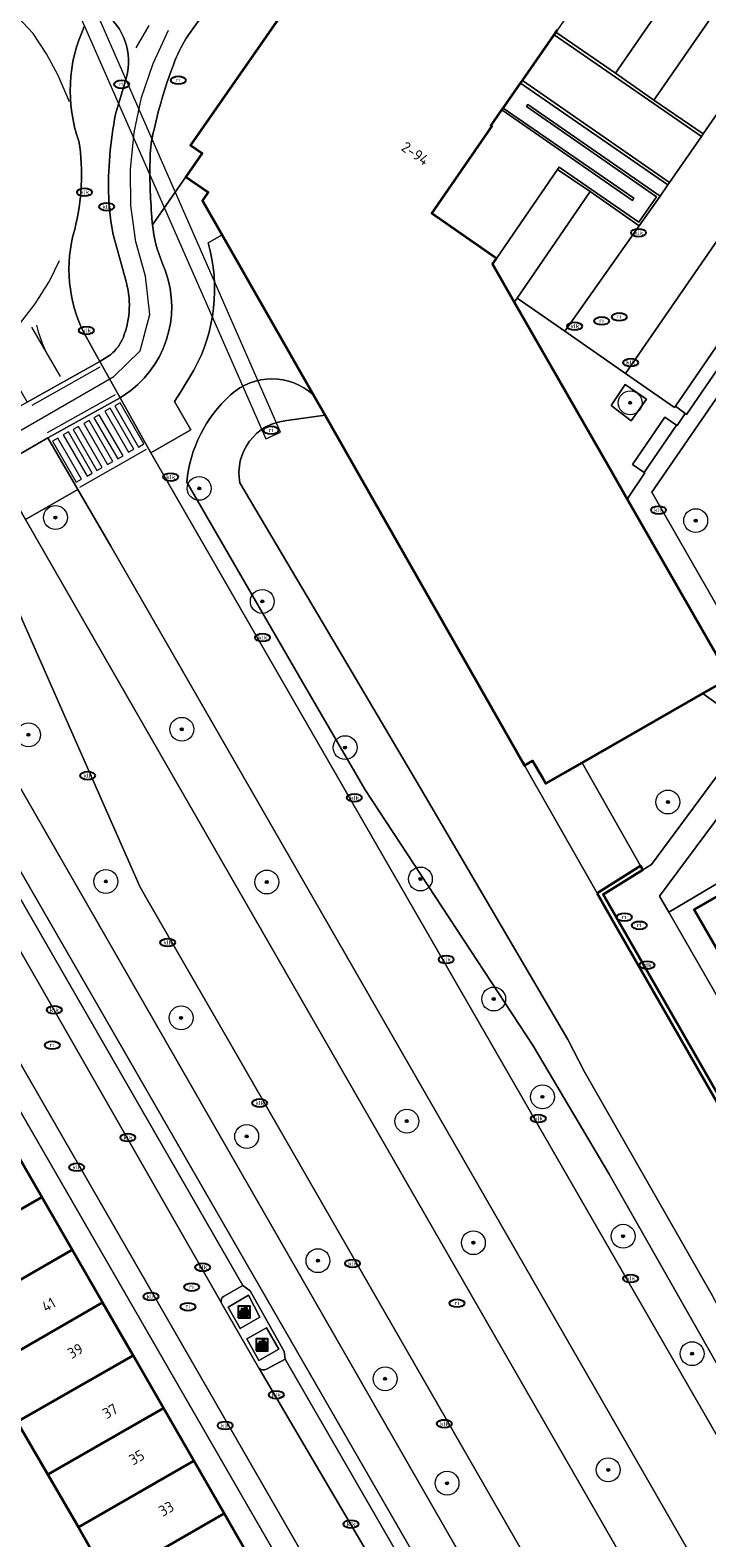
# Model space of a CAD drawing. Header units: metres. Extents: x 103671 to 105190, y 427150 to 429171.
# Tile 39 of 256: x 104181 to 104238, y 427341 to 427468. Entities that reach past the tile are written whole.
import ezdxf
from ezdxf.enums import TextEntityAlignment as Align

# ---------------------------------------------------------------- set-up
doc = ezdxf.new("R2010")
doc.units = ezdxf.units.M
for name, color, linetype, lineweight in [('B-WE-GK-BESCHOEIING-G', 253, 'GK-BESCHOEIING-SO', 18), ('B-WE-GK-KADEMUUR-GV', 253, 'Continuous', 35), ('B-WE-GR-BEPLANTING_CULTUUR_HEESTERS-GV', 253, 'Continuous', 18), ('B-WE-GR-BOOM-S', 253, 'Continuous', 25), ('B-WE-GR-HAAG-GV', 253, 'Continuous', 13), ('B-WE-IE-AFVAL APART PLAATS-S', 253, 'Continuous', 25), ('B-WE-IE-MEUBILAIR-S', 253, 'Continuous', 25), ('B-WE-IE-MEUBILAIR_WEGMEUBILAIR-GV', 253, 'Continuous', 18), ('B-WE-IE-TERREINAFSCHEIDING_KUNSTMATIG_MUUR-GV', 253, 'Continuous', 18), ('B-WE-KW-KUNSTWERK_DUIKER-GV', 253, 'Continuous', 18), ('B-WE-OG-BEBOUWING-GV', 253, 'Continuous', 35), ('B-WE-OG-BEBOUWING-T18', 7, 'Continuous', 18), ('B-WE-OG-TERREIN_BEGROEID-GV', 253, 'Continuous', 18), ('B-WE-OG-TERREIN_ERF-GV', 253, 'Continuous', 18), ('B-WE-OG-TERREIN_OEVER-GV', 253, 'Continuous', 18), ('B-WE-OG-WATER_SLOOT-GV', 253, 'Continuous', 18), ('B-WE-VH-GESLOTENVERHARDING_ASFALT-GV', 253, 'Continuous', 18), ('B-WE-VH-GESLOTENVERHARDING_BETON-GV', 253, 'Continuous', 18), ('B-WE-VH-ONVERHARD_ZAND-GV', 253, 'Continuous', 18), ('B-WE-VH-OPENVERHARDING-GV', 253, 'Continuous', 18), ('B-WE-VH-OPENVERHARDING_BETONSTRAATSTEEN-GV', 253, 'Continuous', 18), ('B-WE-VH-OPENVERHARDING_TEGEL-GV', 253, 'Continuous', 18), ('B-WE-VW-MARKERING_PICTOGRAM-G', 253, 'Continuous', 18)]:
    doc.layers.add(name, color=color, linetype=linetype, lineweight=lineweight)
doc.styles.add('NLCS-ISO', font='NLCS-ISO.ttf')
doc.styles.add('NLCS-ISO-M500-T18', font='NLCS-ISO.ttf', dxfattribs={"height": 0.9})
doc.linetypes.add('GK-BESCHOEIING-SO', pattern='A,18,-3,[1,NLCS.SHX,S=0.6,R=0,X=0,Y=0],-3', length=24)

# ---------------------------------------------------------------- blocks, each defined once
blk = doc.blocks.new('SIE-AFVAL APART PLAATS-SO')
h = blk.add_hatch(color=256)
h.dxf.hatch_style = 1
h.paths.add_polyline_path([(-0.09, 0.07), (-1.76, 0.07, 0.819081), (-1.79, -0.09), (-1.4, -2.19, 0.36153), (-1.37, -2.21), (-0.47, -2.21, 0.36153), (-0.44, -2.19), (-0.05, -0.09, 0.819081)])
h.paths.add_polyline_path([(-0.16, -0.1), (-0.2, -0.33), (-0.49, -0.33), (-0.47, -0.1)], flags=16)
h.paths.add_polyline_path([(-0.55, -0.1), (-0.58, -0.33), (-0.87, -0.33), (-0.87, -0.1)], flags=16)
h.paths.add_polyline_path([(-0.22, -0.42), (-0.27, -0.73), (-0.53, -0.73), (-0.5, -0.42)], flags=16)
h.paths.add_polyline_path([(-0.58, -0.42), (-0.61, -0.73), (-0.87, -0.73), (-0.87, -0.42)], flags=16)
h.paths.add_polyline_path([(-0.95, -0.1), (-0.95, -0.33), (-1.27, -0.33), (-1.29, -0.1)], flags=16)
h.paths.add_polyline_path([(-0.95, -0.42), (-0.95, -0.73), (-1.23, -0.73), (-1.26, -0.42)], flags=16)
h.paths.add_polyline_path([(-0.29, -0.83), (-0.34, -1.09), (-0.56, -1.09), (-0.54, -0.83)], flags=16)
h.paths.add_polyline_path([(-0.62, -0.83), (-0.65, -1.09), (-0.87, -1.09), (-0.87, -0.83)], flags=16)
h.paths.add_polyline_path([(-0.95, -0.83), (-0.95, -1.09), (-1.2, -1.09), (-1.22, -0.83)], flags=16)
h.paths.add_polyline_path([(-1.35, -0.33), (-1.64, -0.33), (-1.69, -0.1), (-1.37, -0.1)], flags=16)
h.paths.add_polyline_path([(-1.34, -0.42), (-1.31, -0.73), (-1.57, -0.73), (-1.63, -0.42)], flags=16)
h.paths.add_polyline_path([(-0.36, -1.18), (-0.41, -1.44), (-0.6, -1.44), (-0.57, -1.18)], flags=16)
h.paths.add_polyline_path([(-0.65, -1.18), (-0.68, -1.44), (-0.87, -1.44), (-0.87, -1.18)], flags=16)
h.paths.add_polyline_path([(-1.3, -0.83), (-1.28, -1.09), (-1.5, -1.09), (-1.55, -0.83)], flags=16)
h.paths.add_polyline_path([(-0.95, -1.18), (-0.95, -1.44), (-1.17, -1.44), (-1.19, -1.18)], flags=16)
h.paths.add_polyline_path([(-0.42, -1.53), (-0.47, -1.79), (-0.63, -1.79), (-0.6, -1.53)], flags=16)
h.paths.add_polyline_path([(-1.27, -1.18), (-1.25, -1.44), (-1.44, -1.44), (-1.49, -1.18)], flags=16)
h.paths.add_polyline_path([(-0.69, -1.53), (-0.71, -1.79), (-0.87, -1.79), (-0.87, -1.53)], flags=16)
h.paths.add_polyline_path([(-0.95, -1.53), (-0.95, -1.79), (-1.13, -1.79), (-1.16, -1.53)], flags=16)
h.paths.add_polyline_path([(-1.24, -1.53), (-1.22, -1.79), (-1.37, -1.79), (-1.42, -1.53)], flags=16)
h.paths.add_polyline_path([(-0.49, -1.89), (-0.53, -2.13), (-0.66, -2.13), (-0.64, -1.89)], flags=16)
h.paths.add_polyline_path([(-0.72, -1.89), (-0.74, -2.13), (-0.87, -2.13), (-0.87, -1.89)], flags=16)
h.paths.add_polyline_path([(-0.95, -1.89), (-0.95, -2.13), (-1.1, -2.13), (-1.12, -1.89)], flags=16)
h.paths.add_polyline_path([(-1.21, -1.89), (-1.18, -2.13), (-1.31, -2.13), (-1.35, -1.89)], flags=16)
h.paths.add_polyline_path([(-0.19, 0.78, -0.01173), (-0.3, 0.78, -0.148797), (-0.42, 1.03, -0.136076), (-0.69, 0.87), (-0.78, 0.85, -0.038293), (-1.14, 0.96), (-1.19, 0.81, -0.243822), (-1.56, 0.45, 0.344326), (-1, 0.22, -0.139345), (-0.6, 0.22, 0.618436), (-0.56, 0.27, -0.441494), (-0.47, 0.44, 0.309048)])
h.paths.add_polyline_path([(-0.49, 0.51, 0.351556), (-0.64, 0.31, 0.121061), (-1.02, 0.29, -0.288745), (-1.45, 0.42, 0.203599), (-1.12, 0.79), (-1.09, 0.87, 0.083075), (-0.28, 0.71, -0.242261)], flags=16)
h.paths.add_polyline_path([(-0.4, 0.79, -0.023345), (-0.63, 0.82, 0.07081), (-0.46, 0.9, 0.059965)], flags=16)
h.paths.add_polyline_path([(1.12, 1.48), (-1.07, 1.48, 0.860559), (-1.08, 1.42), (0.29, 1, -0.146703), (0.53, 0.28, 0.421968), (0.56, 0.25), (1.6, 0.31, 0.450293), (1.63, 0.34, 0.122241)])
h.paths.add_polyline_path([(0.26, 1.93, 1), (1.07, 1.93, 1)])
h.paths.add_polyline_path([(1.65, 0.15, 0.429303), (1.62, 0.18), (0.55, 0.23, 0.38429), (0.51, 0.2), (0.16, -2.16, 0.83726), (0.22, -2.18), (0.99, -0.78, -0.688204), (1.05, -0.78), (1.36, -2.14, 0.84934), (1.42, -2.14)])
for p, q in [((-0.09, 0.07), (-1.76, 0.07)), ((-1.4, -2.19), (-1.79, -0.09)), ((-1.37, -0.1), (-1.69, -0.1)), ((-1.64, -0.33), (-1.69, -0.1)), ((-1.64, -0.33), (-1.35, -0.33)), ((-1.63, -0.42), (-1.34, -0.42)), ((-1.57, -0.73), (-1.63, -0.42)), ((-1.57, -0.73), (-1.31, -0.73)), ((-1.55, -0.83), (-1.3, -0.83)), ((-1.5, -1.09), (-1.55, -0.83)), ((-1.5, -1.09), (-1.28, -1.09)), ((-1.49, -1.18), (-1.27, -1.18)), ((-1.44, -1.44), (-1.49, -1.18)), ((-1.44, -1.44), (-1.25, -1.44)), ((-1.42, -1.53), (-1.24, -1.53)), ((-1.37, -1.79), (-1.42, -1.53)), ((-1.37, -1.79), (-1.22, -1.79)), ((-1.37, -2.21), (-0.47, -2.21)), ((-1.31, -2.13), (-1.35, -1.89)), ((-1.35, -1.89), (-1.21, -1.89)), ((-1.31, -2.13), (-1.18, -2.13)), ((-0.95, -0.1), (-1.29, -0.1)), ((-1.27, -0.33), (-0.95, -0.33)), ((-1.26, -0.42), (-0.95, -0.42)), ((-1.23, -0.73), (-0.95, -0.73)), ((-1.22, -0.83), (-0.95, -0.83)), ((-1.2, -1.09), (-0.95, -1.09)), ((-1.19, -1.18), (-0.95, -1.18)), ((-1.17, -1.44), (-0.95, -1.44)), ((-1.16, -1.53), (-0.95, -1.53)), ((-1.13, -1.79), (-0.95, -1.79)), ((-1.12, -1.89), (-0.95, -1.89)), ((-1.1, -2.13), (-0.95, -2.13)), ((-0.95, -0.1), (-0.95, -0.33)), ((-0.95, -0.42), (-0.95, -0.73)), ((-0.95, -0.83), (-0.95, -1.09)), ((-0.95, -1.18), (-0.95, -1.44)), ((-0.95, -1.53), (-0.95, -1.79)), ((-0.95, -1.89), (-0.95, -2.13)), ((-0.87, -0.1), (-0.87, -0.33)), ((-0.55, -0.1), (-0.87, -0.1)), ((-0.87, -0.33), (-0.58, -0.33)), ((-0.87, -0.42), (-0.87, -0.73)), ((-0.87, -0.42), (-0.58, -0.42)), ((-0.87, -0.73), (-0.61, -0.73)), ((-0.87, -0.83), (-0.62, -0.83)), ((-0.87, -0.83), (-0.87, -1.09)), ((-0.87, -1.09), (-0.65, -1.09)), ((-0.87, -1.18), (-0.65, -1.18)), ((-0.87, -1.18), (-0.87, -1.44)), ((-0.87, -1.44), (-0.68, -1.44)), ((-0.87, -1.53), (-0.69, -1.53)), ((-0.87, -1.53), (-0.87, -1.79)), ((-0.87, -1.79), (-0.71, -1.79)), ((-0.87, -1.89), (-0.87, -2.13)), ((-0.87, -1.89), (-0.72, -1.89)), ((-0.87, -2.13), (-0.74, -2.13)), ((-0.66, -2.13), (-0.53, -2.13)), ((-0.64, -1.89), (-0.49, -1.89)), ((-0.63, -1.79), (-0.47, -1.79)), ((-0.6, -1.44), (-0.41, -1.44)), ((-0.6, -1.53), (-0.42, -1.53)), ((-0.57, -1.18), (-0.36, -1.18)), ((-0.56, -1.09), (-0.34, -1.09)), ((-0.54, -0.83), (-0.29, -0.83)), ((-0.53, -0.73), (-0.27, -0.73)), ((-0.53, -2.13), (-0.49, -1.89)), ((-0.5, -0.42), (-0.22, -0.42)), ((-0.49, -0.33), (-0.2, -0.33)), ((-0.16, -0.1), (-0.47, -0.1)), ((-0.47, -1.79), (-0.42, -1.53)), ((-0.44, -2.19), (-0.05, -0.09)), ((-0.41, -1.44), (-0.36, -1.18)), ((-0.34, -1.09), (-0.29, -0.83)), ((-0.27, -0.73), (-0.22, -0.42)), ((-0.2, -0.33), (-0.16, -0.1))]:
    blk.add_line(p, q)
blk.add_lwpolyline([(-2.5, -2.51), (2.5, -2.51), (2.5, 2.49), (-2.5, 2.49)], close=True)
for points in [[(-0.78, 0.85, -0.038293), (-1.14, 0.96), (-1.19, 0.81, -0.243822), (-1.56, 0.45, 0.344326), (-1, 0.22, -0.139345), (-0.6, 0.22, 0.618436), (-0.56, 0.27, -0.441494), (-0.47, 0.44, 0.309048), (-0.19, 0.78, -0.01173), (-0.3, 0.78, -0.01173)], [(-0.78, 0.85), (-0.69, 0.87, 0.136076), (-0.42, 1.03, 0.156405), (-0.29, 0.77)], [(-0.78, 0.85), (-0.69, 0.87, 0.136076), (-0.42, 1.03, 0.148797), (-0.3, 0.78, 0.148797)], [(-0.63, 0.82, 0.07081), (-0.46, 0.9, 0.059965), (-0.4, 0.79, 0.059965)], [(-0.4, 0.79, -0.023345), (-0.63, 0.82)]]:
    blk.add_lwpolyline(points, format="xyb")
for points in [[(-1.09, 0.87), (-1.12, 0.79, -0.203599), (-1.45, 0.42, 0.288745), (-1.02, 0.29, -0.121061), (-0.64, 0.31, -0.351556), (-0.49, 0.51, 0.242261), (-0.28, 0.71, -0.083075)], [(-1.07, 1.48), (1.12, 1.48, -0.122241), (1.63, 0.34, -0.450293), (1.6, 0.31), (0.56, 0.25, -0.421968), (0.53, 0.28, 0.146703), (0.29, 1), (-1.08, 1.42, -0.860559)], [(0.55, 0.23), (1.62, 0.18, -0.429303), (1.65, 0.15), (1.42, -2.14, -0.84934), (1.36, -2.14), (1.05, -0.78, 0.688204), (0.99, -0.78), (0.22, -2.18, -0.83726), (0.16, -2.16), (0.51, 0.2, -0.38429)]]:
    blk.add_lwpolyline(points, format="xyb", close=True)
for points in [[(-1.35, -0.33), (-1.37, -0.1)], [(-1.31, -0.73), (-1.34, -0.42)], [(-1.28, -1.09), (-1.3, -0.83)], [(-1.27, -0.33), (-1.29, -0.1)], [(-1.25, -1.44), (-1.27, -1.18)], [(-1.23, -0.73), (-1.26, -0.42)], [(-1.22, -1.79), (-1.24, -1.53)], [(-1.2, -1.09), (-1.22, -0.83)], [(-1.18, -2.13), (-1.21, -1.89)], [(-1.17, -1.44), (-1.19, -1.18)], [(-1.18, -2.22), (-1.18, -2.21)], [(-1.13, -1.79), (-1.16, -1.53)], [(-1.1, -2.13), (-1.12, -1.89)], [(-0.74, -2.13), (-0.72, -1.89)], [(-0.71, -1.79), (-0.69, -1.53)], [(-0.68, -1.44), (-0.65, -1.18)], [(-0.66, -2.13), (-0.64, -1.89)], [(-0.65, -1.09), (-0.62, -0.83)], [(-0.63, -1.79), (-0.6, -1.53)], [(-0.61, -0.73), (-0.58, -0.42)], [(-0.6, -1.44), (-0.57, -1.18)], [(-0.58, -0.33), (-0.55, -0.1)], [(-0.56, -1.09), (-0.54, -0.83)], [(-0.53, -0.73), (-0.5, -0.42)], [(-0.49, -0.33), (-0.47, -0.1)]]:
    blk.add_lwpolyline(points)
blk.add_circle((0.66, 1.93), 0.401)
for centre, radius, start, end in [((-1.76, -0.01), 0.0869, 90, 247.28103), ((-0.09, -0.01), 0.0869, 292.71897, 90), ((-1.37, -2.18), 0.0318, 190.49429, 270), ((-0.47, -2.18), 0.0318, 270, 349.50571)]:
    blk.add_arc(centre, radius, start, end)
blk = doc.blocks.new('SIE-MEUBILAIR_PUT_KOLK-SO')
blk.add_ellipse((0, 0), major_axis=(1.25, 0), ratio=0.54)
at = {"style": 'NLCS-ISO'}
blk.add_text('klk', height=0.75, dxfattribs=at).set_placement((0.03, 0), align=Align.MIDDLE_CENTER)
blk = doc.blocks.new('SIE-MEUBILAIR_PUT_RIOOLPUT-SO')
blk.add_ellipse((0, 0), major_axis=(1.25, 0), ratio=0.54)
at = {"style": 'NLCS-ISO'}
blk.add_text('ri', height=0.75, dxfattribs=at).set_placement((-0.04, 0.07), align=Align.MIDDLE_CENTER)
blk = doc.blocks.new('SGR-BOOM_GBKN-SO')
at = {"linetype": 'ByBlock', "lineweight": 18}
h = blk.add_hatch(color=0, dxfattribs=at)
h.dxf.hatch_style = 1
edge = h.paths.add_edge_path()
edge.add_arc((0, 0), 0.25, 0, 360)
at = {"color": 0, "linetype": 'ByBlock', "lineweight": 18}
for radius in [2, 0.25]:
    blk.add_circle((0, 0), radius, dxfattribs=at)
at = {"color": 0, "linetype": 'ByBlock', "lineweight": 18, "style": 'NLCS-ISO'}
blk.add_attdef('SOORT', (2.5, 0), '', height=1.5, dxfattribs=at)

msp = doc.modelspace()

# ---------------------------------------------------------------- linework, layer by layer
at = {"layer": 'B-WE-GK-BESCHOEIING-G', "flags": 128}
msp.add_lwpolyline([(104222.567, 427405.989), (104228.647, 427395.295)], dxfattribs=at)
at = {"layer": 'B-WE-GK-KADEMUUR-GV', "flags": 128}
msp.add_lwpolyline([(104228.647, 427395.295), (104230.276, 427392.458), (104249.764, 427358.515), (104250.16, 427357.825), (104253.976, 427360.013), (104253.797, 427360.339), (104250.301, 427358.34), (104229.143, 427395.189), (104232.464, 427397.253), (104232.288, 427397.583)], close=True, dxfattribs=at)
at = {"layer": 'B-WE-GR-BEPLANTING_CULTUUR_HEESTERS-GV', "flags": 128}
msp.add_lwpolyline([(104227.381, 427406.222), (104224.345, 427404.483), (104224.091, 427404.921), (104223.243, 427406.384), (104222.567, 427405.989), (104228.647, 427395.295), (104232.288, 427397.583)], close=True, dxfattribs=at)
at = {"layer": 'B-WE-GR-HAAG-GV', "flags": 128}
msp.add_lwpolyline([(104245.574, 427480.931), (104243.08, 427482.697), (104230.175, 427463.966), (104233.398, 427461.726), (104233.533, 427461.92), (104244.831, 427478.21)], dxfattribs=at)
for points in [[(104242.859, 427445.18), (104241.922, 427445.847), (104235.2, 427436.094), (104236.02, 427435.473), (104236.141, 427435.382)], [(104231.607, 427431.206), (104232.595, 427430.532), (104235.303, 427434.505), (104234.315, 427435.179)], [(104176.499, 427403.742), (104173.616, 427408.942), (104168.939, 427416.851), (104167.974, 427416.256), (104198.952, 427362.437), (104199.567, 427361.993), (104202.433, 427356.905), (104202.499, 427356.278), (104227.257, 427313.407), (104227.367, 427313.223), (104228.358, 427313.747)]]:
    msp.add_lwpolyline(points, close=True, dxfattribs=at)
at = {"layer": 'B-WE-IE-MEUBILAIR_WEGMEUBILAIR-GV', "flags": 128}
msp.add_lwpolyline([(104229.829, 427436.137), (104231.501, 427434.846), (104232.78, 427436.68), (104230.982, 427437.897)], close=True, dxfattribs=at)
at = {"layer": 'B-WE-IE-TERREINAFSCHEIDING_KUNSTMATIG_MUUR-GV', "flags": 128}
for points in [[(104230.175, 427463.966), (104225.196, 427467.425), (104225.038, 427467.198), (104237.393, 427458.672), (104237.543, 427458.902), (104233.398, 427461.726)], [(104222.387, 427463.373), (104222.228, 427463.143), (104234.566, 427454.619), (104234.713, 427454.832)], [(104220.782, 427461.058), (104220.674, 427460.901), (104231.601, 427453.319), (104231.716, 427453.496)], [(104222.841, 427461.355), (104222.725, 427461.191), (104233.63, 427453.635), (104232.132, 427451.497), (104225.459, 427456.115), (104225.324, 427455.916), (104228.062, 427454.056), (104232.176, 427451.204), (104233.918, 427453.674)]]:
    msp.add_lwpolyline(points, close=True, dxfattribs=at)
at = {"layer": 'B-WE-KW-KUNSTWERK_DUIKER-GV', "flags": 128}
msp.add_lwpolyline([(104176.312, 427492.754), (104175.022, 427492.143), (104200.885, 427433.364), (104202.109, 427433.917)], close=True, dxfattribs=at)
at = {"layer": 'B-WE-OG-BEBOUWING-GV', "flags": 128}
msp.add_lwpolyline([(104203.543, 427470.841), (104194.57, 427457.959), (104195.563, 427457.268), (104194.193, 427455.302), (104196.046, 427454.008), (104195.587, 427453.322), (104197.228, 427450.444), (104204.87, 427437.037), (104205.847, 427435.322), (104222.389, 427406.301), (104222.567, 427405.989), (104223.243, 427406.384), (104224.091, 427404.921), (104224.345, 427404.483), (104227.381, 427406.222), (104237.501, 427412.018), (104239.77, 427413.318), (104231.173, 427428.302), (104229.762, 427430.761), (104221.705, 427444.804), (104219.885, 427447.975), (104220.219, 427448.468), (104214.796, 427452.219), (104219.833, 427459.507), (104219.751, 427459.57), (104220.674, 427460.901), (104220.782, 427461.058), (104222.228, 427463.143), (104222.387, 427463.373), (104225.038, 427467.198), (104225.196, 427467.425), (104225.32, 427467.604)], dxfattribs=at)
for points in [[(104248.708, 427395.246), (104248.624, 427395.393), (104247.58, 427394.795), (104245.276, 427398.82), (104236.779, 427393.94), (104239.174, 427389.77)], [(104182.118, 427369.836), (104179.569, 427374.254), (104169.938, 427368.721), (104172.429, 427364.27)], [(104174.975, 427359.851), (104184.666, 427365.417), (104182.118, 427369.836), (104172.429, 427364.27)], [(104184.666, 427365.417), (104174.975, 427359.851), (104177.521, 427355.432), (104187.213, 427361.001)], [(104177.521, 427355.432), (104180.067, 427351.013), (104189.763, 427356.579), (104187.213, 427361.001)], [(104192.309, 427352.164), (104189.763, 427356.579), (104180.067, 427351.013), (104182.614, 427346.595)], [(104182.614, 427346.595), (104185.183, 427342.189), (104194.857, 427347.747), (104192.309, 427352.164)], [(104194.857, 427347.747), (104185.183, 427342.189), (104187.706, 427337.756), (104197.405, 427343.329)], [(104190.252, 427333.337), (104199.953, 427338.911), (104197.405, 427343.329), (104187.706, 427337.756)]]:
    msp.add_lwpolyline(points, close=True, dxfattribs=at)
at = {"layer": 'B-WE-OG-TERREIN_BEGROEID-GV', "flags": 128}
for points in [[(104243.08, 427482.697), (104238.183, 427486.164), (104225.32, 427467.604), (104225.196, 427467.425), (104230.175, 427463.966)], [(104241.604, 427441.052), (104233.239, 427428.89), (104243.686, 427410.643), (104254.487, 427406.616), (104255.107, 427405.518), (104258.772, 427399.028), (104264.005, 427402.036), (104263.714, 427402.543)], [(104187.905, 427424.364), (104185.143, 427429.122), (104180.742, 427426.599), (104183.124, 427422.457), (104187.236, 427415.322), (104199.25, 427394.428), (104252.059, 427302.612), (104253.469, 427300.178), (104257.87, 427302.721), (104242.871, 427328.799)], [(104237.501, 427412.018), (104227.381, 427406.222), (104232.288, 427397.583), (104232.464, 427397.253), (104233.196, 427397.708), (104241.61, 427409.05)], [(104253.765, 427404.759), (104243.809, 427408.422), (104233.883, 427395.042), (104234.665, 427393.698), (104243.57, 427398.992)]]:
    msp.add_lwpolyline(points, close=True, dxfattribs=at)
at = {"layer": 'B-WE-OG-TERREIN_BEGROEID-GV'}
for points in [[(104189.104, 427463.261, 0.3137474), (104187.598, 427468.834)], [(104185.682, 427467.886, 0.1964777), (104185.23, 427458.276)], [(104187.731, 427453.576, -0.0591002), (104188.308, 427460.557)], [(104185.23, 427458.276, -0.1004644), (104184.876, 427450.892)], [(104188.323, 427449.65, -0.0643378), (104187.731, 427453.576)], [(104184.876, 427450.892, 0.1928608), (104185.703, 427442.145)], [(104196.051, 427449.761, -0.1996221), (104194.849, 427439.098)], [(104188.953, 427441.87, 0.1717336), (104189.12, 427446.72)], [(104187.871, 427440.388, 0.1249285), (104188.953, 427441.87)], [(104197.939, 427437.024, -0.3862352), (104204.87, 427437.037)], [(104194.26, 427429.73, -0.1893049), (104197.939, 427437.024)]]:
    msp.add_lwpolyline(points, format="xyb", dxfattribs=at)
at = {"layer": 'B-WE-OG-TERREIN_BEGROEID-GV', "flags": 128}
for points in [[(104188.308, 427460.557), (104189.104, 427463.261)], [(104204.87, 427437.037), (104197.228, 427450.444), (104196.051, 427449.761)], [(104189.12, 427446.72), (104188.323, 427449.65)], [(104185.703, 427442.145), (104186.992, 427439.823), (104187.871, 427440.388)], [(104194.849, 427439.098), (104193.803, 427437.351), (104193.238, 427436.474), (104194.607, 427434.113), (104191.242, 427432.171), (104248.711, 427332.485), (104248.83, 427332.278), (104253.021, 427325.014), (104253.443, 427325.253), (104253.626, 427324.939), (104256.175, 427326.423), (104248.871, 427338.404), (104239.819, 427353.875), (104229.657, 427371.751), (104223.292, 427382.498), (104209.202, 427403.961)], [(104209.202, 427403.961), (104203.942, 427413.033), (104194.26, 427429.73)], [(104177.368, 427424.635), (104170.659, 427420.896), (104171.511, 427419.451), (104180.659, 427403.511), (104187.609, 427391.456), (104240.978, 427298.436), (104242.976, 427294.997), (104243.027, 427295.027), (104243.476, 427294.279), (104247.441, 427296.612), (104246.676, 427297.939), (104198.07, 427382.417)], [(104198.07, 427382.417), (104190.827, 427394.953), (104190.341, 427395.862), (104179.49, 427420.425)]]:
    msp.add_lwpolyline(points, dxfattribs=at)
at = {"layer": 'B-WE-OG-TERREIN_ERF-GV', "flags": 128}
msp.add_lwpolyline([(104225.038, 427467.198), (104222.387, 427463.373), (104234.713, 427454.832), (104237.393, 427458.672)], close=True, dxfattribs=at)
for points in [[(104243.57, 427398.992), (104234.665, 427393.698), (104251.894, 427363.74)], [(104239.174, 427389.77), (104236.779, 427393.94), (104245.276, 427398.82)], [(104207.941, 427329.139), (104174.245, 427387.519), (104156.94, 427373.861), (104156.541, 427372.342), (104157.323, 427370.77), (104159.514, 427371.889), (104160.832, 427369.308), (104158.642, 427368.189), (104159.644, 427366.266), (104161.833, 427367.388), (104162.987, 427365.138), (104164.488, 427362.209), (104162.299, 427361.087), (104164.298, 427357.192), (104166.487, 427358.314), (104167.736, 427355.878), (104169.142, 427353.135), (104166.951, 427352.013), (104169.019, 427348.063), (104170.458, 427348.807), (104171.766, 427346.276), (104173.13, 427343.637), (104171.67, 427342.882), (104173.6, 427338.995)], [(104187.706, 427337.756), (104185.183, 427342.189), (104182.614, 427346.595), (104180.067, 427351.013), (104177.521, 427355.432), (104174.975, 427359.851), (104172.429, 427364.27), (104169.938, 427368.721), (104167.336, 427373.107), (104164.4, 427378.203), (104174.086, 427383.761), (104177.021, 427378.672), (104179.569, 427374.254), (104182.118, 427369.836), (104184.666, 427365.417), (104187.213, 427361.001), (104189.763, 427356.579), (104192.309, 427352.164), (104194.857, 427347.747), (104197.405, 427343.329), (104199.953, 427338.911)]]:
    msp.add_lwpolyline(points, dxfattribs=at)
at = {"layer": 'B-WE-OG-TERREIN_OEVER-GV'}
for points in [[(104204.87, 427437.037, 0.3862352), (104197.939, 427437.024)], [(104197.939, 427437.024, 0.1893049), (104194.26, 427429.73)], [(104198.714, 427429.678, -0.4436619), (104202.637, 427434.881)]]:
    msp.add_lwpolyline(points, format="xyb", dxfattribs=at)
at = {"layer": 'B-WE-OG-TERREIN_OEVER-GV', "flags": 128}
for points in [[(104202.637, 427434.881), (104205.847, 427435.322), (104204.87, 427437.037)], [(104194.26, 427429.73), (104203.942, 427413.033), (104209.202, 427403.961), (104223.292, 427382.498), (104229.657, 427371.751), (104239.819, 427353.875), (104248.871, 427338.404), (104256.175, 427326.423), (104256.341, 427326.519), (104265.424, 427310.726), (104266.658, 427311.453), (104251.305, 427339.551)], [(104251.305, 427339.551), (104241.414, 427355.765), (104238.305, 427361.564), (104227.584, 427380.321), (104226.204, 427383.049), (104213.773, 427404.231), (104207.395, 427415.009), (104198.714, 427429.678)]]:
    msp.add_lwpolyline(points, dxfattribs=at)
at = {"layer": 'B-WE-OG-WATER_SLOOT-GV', "flags": 128}
for points in [[(104230.276, 427392.458), (104228.647, 427395.295), (104222.567, 427405.989), (104222.389, 427406.301), (104205.847, 427435.322), (104202.637, 427434.881)], [(104198.714, 427429.678), (104207.395, 427415.009), (104213.773, 427404.231), (104226.204, 427383.049), (104227.584, 427380.321), (104238.305, 427361.564)], [(104249.764, 427358.515), (104230.276, 427392.458)]]:
    msp.add_lwpolyline(points, dxfattribs=at)
at = {"layer": 'B-WE-OG-WATER_SLOOT-GV'}
msp.add_lwpolyline([(104202.637, 427434.881, 0.4436619), (104198.714, 427429.678)], format="xyb", dxfattribs=at)
at = {"layer": 'B-WE-VH-GESLOTENVERHARDING_ASFALT-GV', "flags": 128}
for points in [[(104194.353, 427467.11), (104195.961, 427469.373), (104193.098, 427471.43)], [(104189.104, 427463.261), (104188.308, 427460.557)], [(104188.323, 427449.65), (104189.12, 427446.72)], [(104179.116, 427439.527), (104180.903, 427436.413), (104186.992, 427439.823), (104185.703, 427442.145)], [(104187.871, 427440.388), (104186.992, 427439.823), (104188.685, 427436.775), (104189.593, 427437.397)], [(104199.25, 427394.428), (104187.236, 427415.322), (104183.124, 427422.457), (104180.742, 427426.599), (104178.259, 427430.916), (104174.568, 427428.824)], [(104187.609, 427391.456), (104180.659, 427403.511), (104171.511, 427419.451), (104170.659, 427420.896), (104169.272, 427423.246), (104166.261, 427421.64), (104166.991, 427420.27), (104167.666, 427419.004), (104168.939, 427416.851), (104173.616, 427408.942), (104176.499, 427403.742), (104228.358, 427313.747), (104240.564, 427292.565)], [(104179.49, 427420.425), (104190.341, 427395.862), (104190.827, 427394.953), (104198.07, 427382.417), (104246.676, 427297.939), (104247.441, 427296.612), (104249.872, 427292.397), (104251.588, 427289.387), (104257.669, 427292.917), (104255.94, 427295.915), (104253.469, 427300.178), (104252.059, 427302.612), (104199.25, 427394.428)], [(104244.925, 427291.865), (104243.476, 427294.279), (104243.027, 427295.027), (104242.976, 427294.997), (104240.978, 427298.436), (104187.609, 427391.456)]]:
    msp.add_lwpolyline(points, dxfattribs=at)
at = {"layer": 'B-WE-VH-GESLOTENVERHARDING_ASFALT-GV'}
for points in [[(104187.598, 427468.834, -0.3137474), (104189.104, 427463.261)], [(104185.23, 427458.276, -0.1964777), (104185.682, 427467.886)], [(104193.276, 427465.02, -0.0475371), (104194.353, 427467.11)], [(104191.525, 427459.266, -0.0374208), (104193.276, 427465.02)], [(104188.308, 427460.557, 0.0591002), (104187.731, 427453.576)], [(104191.193, 427456.922, -0.0658293), (104191.525, 427459.266)], [(104184.876, 427450.892, 0.1004644), (104185.23, 427458.276)], [(104191.343, 427451.922, -0.0292337), (104191.193, 427456.922)], [(104187.731, 427453.576, 0.0643378), (104188.323, 427449.65)], [(104191.392, 427451.282, -0.0139806), (104191.343, 427451.922)], [(104185.703, 427442.145, -0.1928608), (104184.876, 427450.892)], [(104192.21, 427448.099, -0.0737773), (104191.392, 427451.282)], [(104189.593, 427437.397, 0.3447864), (104192.21, 427448.099)], [(104189.12, 427446.72, -0.1717336), (104188.953, 427441.87)], [(104188.953, 427441.87, -0.1249285), (104187.871, 427440.388)]]:
    msp.add_lwpolyline(points, format="xyb", dxfattribs=at)
at = {"layer": 'B-WE-VH-GESLOTENVERHARDING_ASFALT-GV', "flags": 128}
for points in [[(104188.685, 427436.775), (104186.992, 427439.823), (104180.903, 427436.413), (104176.516, 427433.903), (104172.516, 427431.626), (104174.568, 427428.824), (104178.259, 427430.916), (104182.633, 427433.446)], [(104191.242, 427432.171), (104188.685, 427436.775), (104182.633, 427433.446), (104185.143, 427429.122), (104187.905, 427424.364), (104242.871, 427328.799), (104248.711, 427332.485)]]:
    msp.add_lwpolyline(points, close=True, dxfattribs=at)
at = {"layer": 'B-WE-VH-GESLOTENVERHARDING_BETON-GV', "flags": 128}
for points in [[(104198.749, 427358.841), (104200.4, 427359.794), (104199.438, 427361.621), (104197.741, 427360.62)], [(104200.297, 427356.166), (104201.966, 427357.095), (104200.955, 427358.89), (104199.305, 427357.979)]]:
    msp.add_lwpolyline(points, close=True, dxfattribs=at)
at = {"layer": 'B-WE-VH-ONVERHARD_ZAND-GV', "flags": 128}
msp.add_lwpolyline([(104245.574, 427480.931), (104243.08, 427482.697), (104230.175, 427463.966), (104233.398, 427461.726), (104233.533, 427461.92), (104244.831, 427478.21)], dxfattribs=at)
for points in [[(104242.859, 427445.18), (104241.922, 427445.847), (104235.2, 427436.094), (104236.02, 427435.473), (104236.141, 427435.382)], [(104232.78, 427436.68), (104230.982, 427437.897), (104229.829, 427436.137), (104231.501, 427434.846)], [(104235.303, 427434.505), (104234.315, 427435.179), (104231.607, 427431.206), (104232.595, 427430.532)], [(104176.499, 427403.742), (104173.616, 427408.942), (104168.939, 427416.851), (104167.974, 427416.256), (104198.952, 427362.437), (104199.567, 427361.993), (104202.433, 427356.905), (104202.499, 427356.278), (104227.257, 427313.407), (104227.367, 427313.223), (104228.358, 427313.747)]]:
    msp.add_lwpolyline(points, close=True, dxfattribs=at)
at = {"layer": 'B-WE-VH-OPENVERHARDING-GV', "flags": 128}
msp.add_lwpolyline([(104228.062, 427454.056), (104225.324, 427455.916), (104220.219, 427448.468), (104219.885, 427447.975), (104221.705, 427444.804), (104221.934, 427445.137)], close=True, dxfattribs=at)
at = {"layer": 'B-WE-VH-OPENVERHARDING_BETONSTRAATSTEEN-GV', "flags": 128}
for points in [[(104244.831, 427478.21), (104233.533, 427461.92), (104233.398, 427461.726), (104237.543, 427458.902), (104248.965, 427475.394)], [(104248.965, 427475.394), (104237.543, 427458.902), (104237.393, 427458.672), (104234.713, 427454.832), (104234.566, 427454.619), (104233.918, 427453.674), (104232.176, 427451.204), (104225.939, 427442.36), (104231.022, 427438.834), (104238.225, 427449.268), (104252.406, 427469.821)], [(104247.478, 427453.902), (104248.06, 427454.727), (104249.535, 427456.873), (104250.083, 427457.484), (104252.385, 427460.786), (104252.887, 427461.511), (104252.813, 427461.562), (104254.742, 427464.358), (104255.032, 427464.777), (104252.406, 427469.821), (104238.225, 427449.268), (104231.022, 427438.834), (104235.126, 427435.987), (104235.2, 427436.094), (104241.922, 427445.847), (104242.395, 427446.533)], [(104232.176, 427451.204), (104228.062, 427454.056), (104221.934, 427445.137), (104225.939, 427442.36)], [(104231.607, 427431.206), (104234.315, 427435.179), (104235.303, 427434.505), (104235.348, 427434.475), (104236.02, 427435.473), (104235.2, 427436.094), (104235.126, 427435.987), (104231.022, 427438.834), (104225.939, 427442.36), (104221.934, 427445.137), (104221.705, 427444.804), (104229.762, 427430.761), (104231.173, 427428.302), (104232.633, 427430.506), (104232.595, 427430.532)], [(104229.829, 427436.137), (104230.982, 427437.897), (104232.78, 427436.68), (104231.501, 427434.846)]]:
    msp.add_lwpolyline(points, close=True, dxfattribs=at)
for points in [[(104197.34, 427361.513), (104198.952, 427362.437), (104167.974, 427416.256)], [(104166.031, 427415.373), (104166.055, 427415.331), (104197.126, 427361.067), (104197.149, 427361.027)], [(104197.149, 427361.027), (104197.126, 427361.067), (104166.055, 427415.331)], [(104162.148, 427412.545), (104223.654, 427305.762), (104227.997, 427308.335), (104225.847, 427312.033)], [(104200.276, 427355.559), (104197.202, 427360.89)], [(104202.499, 427356.278), (104200.942, 427355.429)], [(104226.007, 427312.675), (104227.257, 427313.407), (104202.499, 427356.278)], [(104225.815, 427312.118), (104225.799, 427312.144), (104200.335, 427355.485), (104200.32, 427355.51)], [(104200.32, 427355.51), (104200.335, 427355.485), (104225.799, 427312.144), (104225.815, 427312.118)]]:
    msp.add_lwpolyline(points, dxfattribs=at)
at = {"layer": 'B-WE-VH-OPENVERHARDING_BETONSTRAATSTEEN-GV'}
for points in [[(104197.149, 427361.027, -0.3049886), (104197.34, 427361.513)], [(104197.202, 427360.89, -0.0821225), (104197.149, 427361.027)], [(104200.32, 427355.51, -0.0327442), (104200.276, 427355.559)], [(104200.942, 427355.429, -0.3336855), (104200.32, 427355.51)]]:
    msp.add_lwpolyline(points, format="xyb", dxfattribs=at)
at = {"layer": 'B-WE-VH-OPENVERHARDING_TEGEL-GV', "flags": 128}
for points in [[(104215.681, 427500), (104215.457, 427499.593), (104215.232, 427499.186), (104216.542, 427498.456), (104213.552, 427493.257), (104209.428, 427486.381), (104205.683, 427480.527), (104198.895, 427470.54), (104197.517, 427471.563), (104195.961, 427469.373), (104194.353, 427467.11)], [(104191.392, 427451.282), (104194.193, 427455.302), (104195.563, 427457.268), (104194.57, 427457.959), (104203.543, 427470.841), (104204.528, 427470.155), (104220.535, 427495.703)], [(104196.051, 427449.761), (104197.228, 427450.444), (104195.587, 427453.322), (104196.046, 427454.008), (104194.193, 427455.302), (104191.392, 427451.282)], [(104242.859, 427445.18), (104236.141, 427435.382), (104236.02, 427435.473), (104235.348, 427434.475), (104235.303, 427434.505), (104232.595, 427430.532), (104232.633, 427430.506), (104231.173, 427428.302), (104239.77, 427413.318), (104237.501, 427412.018), (104241.61, 427409.05), (104233.196, 427397.708), (104232.464, 427397.253), (104229.143, 427395.189), (104250.301, 427358.34)], [(104243.686, 427410.643), (104233.239, 427428.89), (104241.604, 427441.052)], [(104189.593, 427437.397), (104188.685, 427436.775), (104191.242, 427432.171), (104194.607, 427434.113), (104193.238, 427436.474), (104193.803, 427437.351), (104194.849, 427439.098)], [(104224.222, 427304.776), (104223.823, 427305.469), (104223.654, 427305.762), (104162.148, 427412.545)], [(104160.389, 427411.584), (104173.013, 427389.616), (104174.245, 427387.519), (104207.941, 427329.139), (104208.873, 427327.489), (104222.135, 427304.512), (104223.526, 427302.279)], [(104251.894, 427363.74), (104234.665, 427393.698), (104233.883, 427395.042), (104243.809, 427408.422)], [(104198.952, 427362.437), (104197.34, 427361.513)], [(104200.942, 427355.429), (104202.499, 427356.278), (104202.433, 427356.905), (104199.567, 427361.993), (104198.952, 427362.437)], [(104197.202, 427360.89), (104200.276, 427355.559)]]:
    msp.add_lwpolyline(points, dxfattribs=at)
at = {"layer": 'B-WE-VH-OPENVERHARDING_TEGEL-GV'}
for points in [[(104194.353, 427467.11, 0.0475371), (104193.276, 427465.02)], [(104193.276, 427465.02, 0.0374208), (104191.525, 427459.266)], [(104191.525, 427459.266, 0.0658293), (104191.193, 427456.922)], [(104191.193, 427456.922, 0.0292337), (104191.343, 427451.922)], [(104191.343, 427451.922, 0.0139806), (104191.392, 427451.282)], [(104191.392, 427451.282, 0.0737773), (104192.21, 427448.099)], [(104194.849, 427439.098, 0.1996221), (104196.051, 427449.761)], [(104192.21, 427448.099, -0.3447864), (104189.593, 427437.397)], [(104197.34, 427361.513, 0.3049886), (104197.149, 427361.027)], [(104197.149, 427361.027, 0.0821225), (104197.202, 427360.89)], [(104200.276, 427355.559, 0.0327442), (104200.32, 427355.51)], [(104200.32, 427355.51, 0.3336855), (104200.942, 427355.429)]]:
    msp.add_lwpolyline(points, format="xyb", dxfattribs=at)
at = {"layer": 'B-WE-VH-OPENVERHARDING_TEGEL-GV', "flags": 128}
for points in [[(104225.324, 427455.916), (104225.459, 427456.115), (104232.132, 427451.497), (104233.63, 427453.635), (104222.725, 427461.191), (104222.841, 427461.355), (104233.918, 427453.674), (104234.566, 427454.619), (104222.228, 427463.143), (104220.782, 427461.058), (104231.716, 427453.496), (104231.601, 427453.319), (104220.674, 427460.901), (104219.751, 427459.57), (104219.833, 427459.507), (104214.796, 427452.219), (104220.219, 427448.468)], [(104182.633, 427433.446), (104178.259, 427430.916), (104180.742, 427426.599), (104185.143, 427429.122)], [(104198.749, 427358.841), (104197.741, 427360.62), (104199.438, 427361.621), (104200.4, 427359.794)], [(104200.297, 427356.166), (104199.305, 427357.979), (104200.955, 427358.89), (104201.966, 427357.095)]]:
    msp.add_lwpolyline(points, close=True, dxfattribs=at)
at = {"layer": 'B-WE-VW-MARKERING_PICTOGRAM-G', "flags": 128}
for points in [[(104181.402, 427467.296), (104180.101, 427468.674)], [(104190.018, 427466.108), (104191.105, 427467.968)], [(104182.518, 427465.59), (104181.402, 427467.296)], [(104191.46, 427464.786), (104192.745, 427467.573)], [(104183.498, 427463.783), (104182.518, 427465.59)], [(104190.465, 427461.937), (104191.46, 427464.786)], [(104184.438, 427461.569), (104183.498, 427463.783)], [(104189.846, 427459.007), (104190.465, 427461.937)], [(104189.54, 427455.898), (104189.846, 427459.007)], [(104189.586, 427452.896), (104189.54, 427455.898)], [(104189.999, 427449.864), (104189.586, 427452.896)], [(104190.81, 427446.984), (104189.999, 427449.864)], [(104182.764, 427446.55), (104183.614, 427448.302)], [(104181.564, 427444.655), (104182.764, 427446.55)], [(104191.184, 427443.772), (104190.81, 427446.984)], [(104180.25, 427442.96), (104181.564, 427444.655)], [(104183.675, 427438.568), (104181.273, 427442.699)], [(104181.671, 427442.868), (104181.812, 427442.328)], [(104190.371, 427440.71), (104191.184, 427443.772)], [(104181.812, 427442.328), (104182.161, 427441.368)], [(104182.161, 427441.368), (104182.394, 427440.771)], [(104188.155, 427438.561), (104190.371, 427440.71)], [(104181.31, 427436.172), (104187.014, 427439.388)], [(104174.979, 427430.978), (104188.155, 427438.561)], [(104182.6, 427433.887), (104188.284, 427437.073)], [(104186.934, 427435.371), (104186.493, 427435.116)], [(104188.924, 427431.925), (104186.934, 427435.371)], [(104187.837, 427435.922), (104187.396, 427435.667)], [(104187.396, 427435.667), (104189.386, 427432.222)], [(104189.826, 427432.476), (104187.837, 427435.922)], [(104188.679, 427436.366), (104188.238, 427436.112)], [(104188.238, 427436.112), (104190.227, 427432.666)], [(104190.668, 427432.92), (104188.679, 427436.366)], [(104184.363, 427433.931), (104183.923, 427433.677)], [(104186.353, 427430.486), (104184.363, 427433.931)], [(104185.19, 427434.391), (104184.749, 427434.136)], [(104184.749, 427434.136), (104186.738, 427430.69)], [(104187.179, 427430.945), (104185.19, 427434.391)], [(104186.077, 427434.896), (104185.636, 427434.641)], [(104185.636, 427434.641), (104187.626, 427431.196)], [(104188.067, 427431.45), (104186.077, 427434.896)], [(104186.493, 427435.116), (104188.483, 427431.671)], [(104183.46, 427433.41), (104183.02, 427433.156)], [(104183.02, 427433.156), (104185.009, 427429.71)], [(104185.45, 427429.965), (104183.46, 427433.41)], [(104183.923, 427433.677), (104185.912, 427430.231)], [(104190.227, 427432.666), (104190.668, 427432.92)], [(104185.315, 427429.297), (104190.901, 427432.482)], [(104187.626, 427431.196), (104188.067, 427431.45)], [(104188.483, 427431.671), (104188.924, 427431.925)], [(104189.386, 427432.222), (104189.826, 427432.476)], [(104185.912, 427430.231), (104186.353, 427430.486)], [(104186.738, 427430.69), (104187.179, 427430.945)], [(104185.009, 427429.71), (104185.45, 427429.965)]]:
    msp.add_lwpolyline(points, dxfattribs=at)

# ---------------------------------------------------------------- block references
at = {"layer": 'B-WE-GR-BOOM-S', "xscale": 0.5, "yscale": 0.5, "zscale": 0.5}
for p in [(104231.415, 427436.371), (104195.306, 427429.201), (104183.262, 427426.762), (104236.904, 427426.502), (104200.592, 427419.735), (104193.848, 427409.024), (104181.003, 427408.561), (104207.53, 427407.489), (104234.572, 427402.933), (104187.484, 427396.28), (104213.839, 427396.485), (104200.97, 427396.232), (104219.983, 427386.431), (104193.795, 427384.853), (104224.065, 427378.238), (104212.7, 427376.205), (104199.286, 427374.919), (104218.278, 427366.019), (104230.826, 427366.56), (104205.256, 427364.515), (104236.604, 427356.726), (104210.885, 427354.622), (104229.579, 427346.993), (104216.072, 427345.878)]:
    msp.add_blockref('SGR-BOOM_GBKN-SO', p, dxfattribs=at)
at = {"layer": 'B-WE-IE-AFVAL APART PLAATS-S', "xscale": 0.2, "yscale": 0.2, "zscale": 0.2}
for p in [(104199.07, 427360.219), (104200.567, 427357.462)]:
    msp.add_blockref('SIE-AFVAL APART PLAATS-SO', p, dxfattribs=at)
at = {"layer": 'B-WE-IE-MEUBILAIR-S', "xscale": 0.5, "yscale": 0.5, "zscale": 0.5}
for name, p in [('SIE-MEUBILAIR_PUT_RIOOLPUT-SO', (104188.805, 427463.046)), ('SIE-MEUBILAIR_PUT_RIOOLPUT-SO', (104193.554, 427463.385)), ('SIE-MEUBILAIR_PUT_KOLK-SO', (104185.7, 427454.01)), ('SIE-MEUBILAIR_PUT_KOLK-SO', (104187.56, 427452.79)), ('SIE-MEUBILAIR_PUT_KOLK-SO', (104232.113, 427450.616)), ('SIE-MEUBILAIR_PUT_KOLK-SO', (104185.86, 427442.43)), ('SIE-MEUBILAIR_PUT_KOLK-SO', (104226.766, 427442.783)), ('SIE-MEUBILAIR_PUT_RIOOLPUT-SO', (104229.032, 427443.229)), ('SIE-MEUBILAIR_PUT_RIOOLPUT-SO', (104230.508, 427443.561)), ('SIE-MEUBILAIR_PUT_KOLK-SO', (104231.452, 427439.739)), ('SIE-MEUBILAIR_PUT_RIOOLPUT-SO', (104201.332, 427434.069)), ('SIE-MEUBILAIR_PUT_KOLK-SO', (104192.91, 427430.15)), ('SIE-MEUBILAIR_PUT_KOLK-SO', (104233.787, 427427.383)), ('SIE-MEUBILAIR_PUT_KOLK-SO', (104200.61, 427416.71)), ('SIE-MEUBILAIR_PUT_KOLK-SO', (104185.97, 427405.14)), ('SIE-MEUBILAIR_PUT_KOLK-SO', (104208.31, 427403.29)), ('SIE-MEUBILAIR_PUT_RIOOLPUT-SO', (104230.934, 427393.286)), ('SIE-MEUBILAIR_PUT_RIOOLPUT-SO', (104232.192, 427392.6)), ('SIE-MEUBILAIR_PUT_KOLK-SO', (104192.67, 427391.16)), ('SIE-MEUBILAIR_PUT_KOLK-SO', (104216, 427389.74)), ('SIE-MEUBILAIR_PUT_KOLK-SO', (104232.833, 427389.268)), ('SIE-MEUBILAIR_PUT_KOLK-SO', (104183.16, 427385.52)), ('SIE-MEUBILAIR_PUT_RIOOLPUT-SO', (104182.992, 427382.563)), ('SIE-MEUBILAIR_PUT_KOLK-SO', (104200.38, 427377.72)), ('SIE-MEUBILAIR_PUT_KOLK-SO', (104223.72, 427376.42)), ('SIE-MEUBILAIR_PUT_KOLK-SO', (104189.33, 427374.83)), ('SIE-MEUBILAIR_PUT_KOLK-SO', (104185.05, 427372.34)), ('SIE-MEUBILAIR_PUT_KOLK-SO', (104208.15, 427364.28)), ('SIE-MEUBILAIR_PUT_KOLK-SO', (104195.6, 427363.96)), ('SIE-MEUBILAIR_PUT_KOLK-SO', (104231.45, 427363.02)), ('SIE-MEUBILAIR_PUT_RIOOLPUT-SO', (104194.677, 427362.304)), ('SIE-MEUBILAIR_PUT_KOLK-SO', (104191.26, 427361.52)), ('SIE-MEUBILAIR_PUT_RIOOLPUT-SO', (104194.366, 427360.654)), ('SIE-MEUBILAIR_PUT_RIOOLPUT-SO', (104216.909, 427360.952)), ('SIE-MEUBILAIR_PUT_KOLK-SO', (104201.76, 427353.28)), ('SIE-MEUBILAIR_PUT_KOLK-SO', (104197.48, 427350.71)), ('SIE-MEUBILAIR_PUT_KOLK-SO', (104215.85, 427350.86)), ('SIE-MEUBILAIR_PUT_KOLK-SO', (104208.02, 427342.45))]:
    msp.add_blockref(name, p, dxfattribs=at)

# ---------------------------------------------------------------- texts
at = {"layer": 'B-WE-OG-BEBOUWING-T18', "style": 'NLCS-ISO-M500-T18'}
for s, rotation, p in [('2-94', 325.4, (104213.415, 427457.256)), ('41', 30, (104182.697, 427360.825)), ('39', 30, (104184.927, 427356.958)), ('37', 30, (104187.84, 427351.907)), ('35', 30, (104190.07, 427348.04)), ('33', 30, (104192.55, 427343.741))]:
    msp.add_text(s, height=0.9, rotation=rotation, dxfattribs=at).set_placement(p, align=Align.MIDDLE)

doc.saveas('drawing.dxf')
